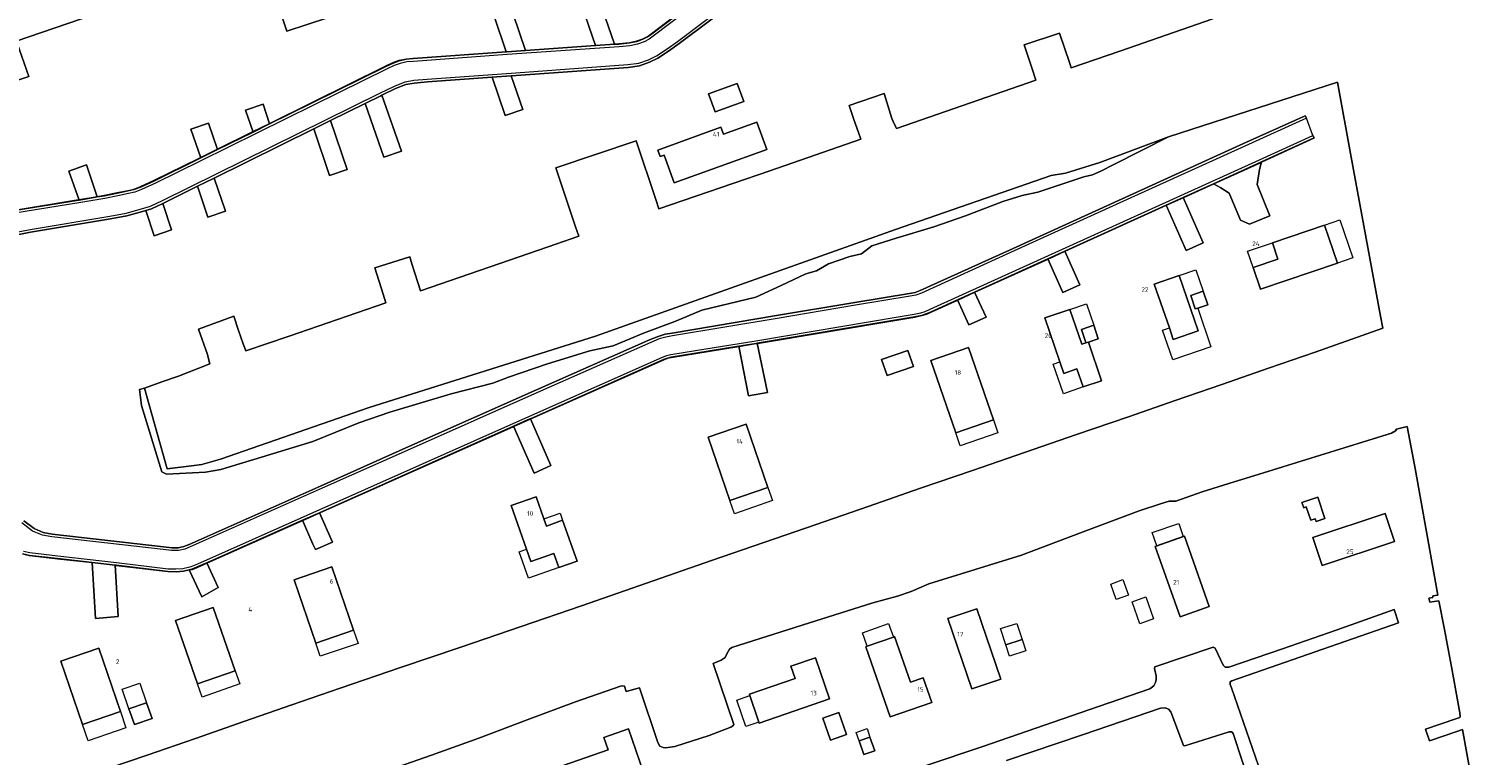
# Model space of a CAD drawing. Header units: metres. Extents: x 264570 to 266133, y 576109 to 577454.
# Tile 122 of 128: x 265599 to 265910, y 576871 to 577028. Entities that reach past the tile are written whole.
import ezdxf
from ezdxf.enums import TextEntityAlignment as Align

# ---------------------------------------------------------------- set-up
doc = ezdxf.new("R2010")
doc.units = ezdxf.units.M
for name, color, linetype, lineweight in [('B-BH-OG-BEBOUWING-G', 252, 'Continuous', 15), ('B-BH-OG-BEBOUWING-T50', 252, 'Continuous', 15), ('B-WE-OG-TOPOGRAFIE-G', 252, 'Continuous', 15), ('B-WE-VH-KANTOPSLUITING_OPSLUITBAND_10X20-G', 252, 'B-WE-VH-KANTOPSLUITING_TALUDBAND-G', 18)]:
    doc.layers.add(name, color=color, linetype=linetype, lineweight=lineweight)
doc.styles.add('NLCS-ISO-M200-T50', font='NLCS-ISO.ttf', dxfattribs={"height": 1})
doc.linetypes.add('B-WE-VH-KANTOPSLUITING_TALUDBAND-G', pattern='A,5,-2.5,[4,NLCS.shx,S=0.5,R=0,X=0,Y=0],-2.5', length=10)

msp = doc.modelspace()

# ---------------------------------------------------------------- linework, layer by layer
at = {"layer": 'B-BH-OG-BEBOUWING-G'}
for points in [[(265753.09, 577011.92), (265746.91, 577009.69), (265745.49, 577013.61), (265751.68, 577015.84), (265753.09, 577011.92)], [(265734.53, 577001.45), (265748.17, 577006.37), (265748.71, 577004.87), (265755.89, 577007.46), (265758.02, 577001.57), (265738.09, 576994.39), (265735.93, 577000.38), (265735.03, 577000.05), (265734.53, 577001.45)], [(265878.17, 576985.3), (265880.97, 576977.12), (265864.43, 576971.47), (265862.83, 576976.16), (265868.14, 576977.97), (265866.95, 576981.47), (265878.17, 576985.3)], [(265844.76, 576963.13), (265841.5, 576972.59), (265846.88, 576974.44), (265850.99, 576962.49), (265845.62, 576960.64), (265844.76, 576963.13)], [(265853.03, 576968.11), (265850.92, 576967.41), (265850.36, 576967.23), (265849.4, 576970.13), (265852.07, 576971.02), (265853.03, 576968.11)], [(265826.8, 576959.91), (265827.35, 576960.09), (265830.12, 576951.73), (265826.18, 576950.4), (265824.85, 576954.28), (265822.05, 576953.31), (265821.19, 576955.81), (265817.94, 576965.27), (265823.31, 576967.12), (265825.9, 576959.6), (265826.8, 576959.91)], [(265827.35, 576960.09), (265826.8, 576959.91), (265826.7, 576960.19), (265825.84, 576962.81), (265828.5, 576963.69), (265829.46, 576960.79), (265827.35, 576960.09)], [(265789.62, 576954.79), (265783.98, 576952.85), (265782.78, 576956.34), (265788.42, 576958.28), (265789.62, 576954.79)], [(265801.51, 576958.89), (265806.88, 576943.33), (265798.75, 576940.53), (265793.38, 576956.09), (265801.51, 576958.89)], [(265753.56, 576942.4), (265758.28, 576928.75), (265750.1, 576925.92), (265745.38, 576939.57), (265753.56, 576942.4)], [(265717.16, 576912.85), (265713.26, 576911.47), (265712.18, 576914.54), (265707.22, 576912.79), (265706.29, 576915.43), (265702.97, 576924.83), (265708.33, 576926.73), (265710.02, 576921.95), (265710.55, 576920.43), (265714.05, 576921.66), (265717.16, 576912.85)], [(265873.7, 576924.34), (265873.33, 576925.48), (265876.74, 576926.62), (265878.26, 576922.06), (265876.36, 576921.43), (265876.17, 576922), (265875.22, 576921.69), (265874.27, 576924.53), (265873.7, 576924.34)], [(265877.68, 576911.89), (265875.67, 576917.94), (265891.27, 576923.12), (265893.28, 576917.07), (265877.68, 576911.89)], [(265848.03, 576918.26), (265853.37, 576903.1), (265847.08, 576900.88), (265841.73, 576916.04), (265848.03, 576918.26)], [(265669, 576897.99), (265660.86, 576895.2), (265656.18, 576908.85), (265664.32, 576911.64), (265669, 576897.99)], [(265643.52, 576889.23), (265635.4, 576886.4), (265630.65, 576900.04), (265638.78, 576902.87), (265643.52, 576889.23)], [(265802.22, 576885.32), (265797.06, 576900.46), (265803.32, 576902.59), (265808.48, 576887.45), (265802.22, 576885.32)], [(265793.61, 576882.42), (265784.65, 576879.28), (265779.35, 576894.4), (265779.63, 576894.5), (265785.3, 576896.49), (265785.58, 576896.59), (265789.03, 576886.77), (265791.75, 576887.73), (265793.61, 576882.42)], [(265813.84, 576893.51), (265810.3, 576892.37), (265809.51, 576894.8), (265813.05, 576895.95), (265813.84, 576893.51)], [(265618.77, 576880.45), (265610.61, 576877.65), (265605.93, 576891.31), (265614.1, 576894.11), (265618.77, 576880.45)], [(265756.35, 576878.17), (265756.13, 576878.82), (265754.39, 576883.87), (265754.29, 576884.16), (265764.13, 576887.55), (265763.21, 576890.23), (265768.51, 576892.05), (265771.57, 576883.16), (265756.42, 576877.95), (265756.35, 576878.17)], [(265624.43, 576882.33), (265625.59, 576878.95), (265621.78, 576877.65), (265620.62, 576881.03), (265624.43, 576882.33)], [(265770.1, 576878.99), (265773.57, 576880.2), (265775.21, 576875.48), (265771.74, 576874.27), (265770.1, 576878.99)], [(265726.13, 576865.98), (265716.28, 576862.59), (265716.19, 576862.85), (265714.23, 576868.55), (265714.14, 576868.82), (265723.88, 576872.17), (265722.95, 576874.86), (265728.26, 576876.68), (265732.2, 576865.22), (265727, 576863.43), (265726.13, 576865.98)], [(265777.91, 576874.11), (265780.27, 576874.92), (265781.28, 576871.97), (265778.93, 576871.16), (265777.91, 576874.11)]]:
    msp.add_lwpolyline(points, close=True, dxfattribs=at)
at = {"layer": 'B-WE-OG-TOPOGRAFIE-G'}
for points in [[(265595.91, 576988.44), (265609.75, 576990.68), (265609.86, 576990.7), (265613.8, 576991.37), (265615.32, 576991.63), (265618.1, 576992.2), (265620.4, 576992.68), (265621.7, 576992.97), (265623.12, 576993.49), (265626.12, 576994.87), (265635.67, 576999.57), (265636.12, 576999.8), (265639.7, 577001.57), (265647.36, 577005.36), (265650.91, 577007.12), (265660.09, 577011.65), (265675.98, 577019.51), (265677.54, 577020.23), (265678.86, 577020.73), (265680.37, 577021.06), (265681.87, 577021.18), (265701.91, 577022.63), (265702.03, 577022.64), (265706.06, 577022.92), (265721.16, 577023.98), (265725.26, 577024.26), (265726.15, 577024.32), (265728.47, 577024.56), (265730.04, 577024.9), (265731.36, 577025.36), (265732.36, 577025.9), (265733.24, 577026.5), (265756.56, 577044.23)], [(265759.04, 577045.37), (265733.59, 577026.02), (265732.67, 577025.39), (265731.6, 577024.82), (265730.2, 577024.33), (265728.56, 577023.97), (265726.2, 577023.74), (265702.07, 577022.05), (265681.91, 577020.59), (265680.46, 577020.47), (265679.03, 577020.16), (265677.77, 577019.68), (265676.23, 577018.97), (265660.35, 577011.12), (265635.93, 576999.04), (265626.37, 576994.33), (265623.34, 576992.94), (265621.86, 576992.41), (265620.53, 576992.1), (265618.22, 576991.62), (265615.42, 576991.05), (265609.85, 576990.1), (265596.02, 576987.85)], [(265756.56, 577044.23), (265733.24, 577026.5), (265732.36, 577025.9), (265731.36, 577025.36), (265730.04, 577024.9), (265728.47, 577024.56), (265726.15, 577024.32), (265725.26, 577024.26), (265721.23, 577035.98)], [(265672.15, 577032.83), (265654.62, 577027.08), (265649.52, 577042.63)], [(265649.52, 577042.63), (265654.62, 577027.08), (265672.15, 577032.83)], [(265696.83, 577037.64), (265701.91, 577022.63), (265681.87, 577021.18), (265680.37, 577021.06), (265678.86, 577020.73), (265677.54, 577020.23), (265675.98, 577019.51), (265660.09, 577011.65), (265650.91, 577007.12), (265649.56, 577011.34), (265645.74, 577010.06), (265647.36, 577005.36), (265639.7, 577001.57), (265637.78, 577007.29), (265633.98, 577006), (265636.12, 576999.8), (265635.67, 576999.57), (265626.12, 576994.87), (265623.12, 576993.49), (265621.7, 576992.97), (265620.4, 576992.68), (265618.1, 576992.2), (265615.32, 576991.63), (265613.8, 576991.37), (265611.45, 576998.26), (265607.66, 576996.93), (265609.86, 576990.7), (265609.75, 576990.68), (265595.91, 576988.44)], [(265717.45, 577034.68), (265721.16, 577023.98), (265706.06, 577022.92), (265700.64, 577038.87)], [(265626.74, 577035.44), (265596.34, 577024.97)], [(265596.34, 577024.97), (265626.74, 577035.44)], [(265594.45, 576983.43), (265599.34, 576984.38), (265616.53, 576987.19), (265620.02, 576987.88), (265623.34, 576988.77), (265625.23, 576989.37), (265627.82, 576990.58), (265674.65, 577013.72), (265677.83, 577015.27), (265680.1, 577016.17), (265681.99, 577016.5), (265684.85, 577016.78), (265703.99, 577018.11), (265728.13, 577019.89), (265730.46, 577020.22), (265732.54, 577020.92), (265734.26, 577021.78), (265736.54, 577023.27), (265738.79, 577024.9), (265751.28, 577034.32)], [(265751.63, 577033.85), (265739.15, 577024.43), (265736.87, 577022.78), (265734.55, 577021.27), (265732.76, 577020.38), (265730.59, 577019.65), (265728.19, 577019.3), (265704.03, 577017.52), (265702.97, 577017.45), (265698.87, 577017.17), (265684.91, 577016.19), (265682.07, 577015.91), (265680.26, 577015.6), (265678.07, 577014.73), (265675.07, 577013.27), (265674.91, 577013.19), (265671.48, 577011.49), (265664.03, 577007.82), (265660.43, 577006.03), (265638.99, 576995.44), (265635.39, 576993.66), (265628.07, 576990.05), (265627.94, 576989.98), (265625.45, 576988.82), (265625.45, 576988.82), (265624.23, 576988.43), (265623.51, 576988.2), (265620.15, 576987.3), (265616.64, 576986.61), (265599.44, 576983.8), (265594.64, 576982.86)], [(265594.64, 576982.86), (265599.44, 576983.8), (265616.64, 576986.61), (265620.15, 576987.3), (265623.51, 576988.2), (265624.23, 576988.43), (265626.02, 576983.01), (265629.81, 576984.3), (265627.94, 576989.98), (265628.07, 576990.05), (265635.39, 576993.66), (265637.62, 576986.98), (265641.42, 576988.28), (265638.99, 576995.44), (265660.43, 577006.03), (265663.85, 576995.96), (265667.64, 576997.27), (265664.03, 577007.82), (265671.48, 577011.49), (265675.51, 576999.95), (265679.31, 577001.22), (265675.07, 577013.27), (265678.07, 577014.73), (265680.26, 577015.6), (265682.07, 577015.91), (265684.91, 577016.19), (265698.87, 577017.17), (265701.7, 577008.9), (265705.47, 577010.23), (265702.97, 577017.45), (265704.03, 577017.52), (265728.19, 577019.3), (265730.59, 577019.65), (265732.76, 577020.38), (265734.55, 577021.27), (265736.87, 577022.78), (265739.15, 577024.43), (265751.63, 577033.85)], [(265612.93, 576867.08), (265624.58, 576871.05), (265634.96, 576874.65), (265645.35, 576878.26), (265655.74, 576881.86), (265666.13, 576885.46), (265679.12, 576889.91), (265692.11, 576894.35), (265705.11, 576898.79), (265718.1, 576903.24), (265732.12, 576908.13), (265746.14, 576913.02), (265757.39, 576916.91), (265768.65, 576920.79), (265779.9, 576924.67), (265791.16, 576928.56), (265802.35, 576932.42), (265813.55, 576936.27), (265824.75, 576940.13), (265835.95, 576943.99), (265846.01, 576947.47), (265856.06, 576950.95), (265866.12, 576954.43), (265876.18, 576957.91), (265890.75, 576963.07), (265890.27, 576965.63), (265883.96, 576999.91), (265880.97, 577016.13), (265844.58, 577004.3), (265829.8, 576998.8), (265822.42, 576996.48), (265819.33, 576996), (265785.8, 576984.31), (265721.15, 576961.33), (265672.4, 576945.98), (265640.31, 576934.85), (265636.31, 576933.69), (265634.06, 576933.4), (265628.84, 576932.73), (265626.62, 576940.66), (265623.96, 576950.17), (265627.7, 576951.48), (265631.27, 576952.74), (265638.08, 576955.38), (265637.64, 576957.02), (265637.55, 576957.38), (265635.57, 576962.85), (265643.25, 576965.63), (265644.2, 576962.6), (265645.22, 576959.72), (265645.78, 576958.16), (265655.14, 576961.38), (265675.97, 576968.56), (265675.39, 576970.39), (265673.58, 576976.08), (265681.14, 576978.48), (265681.54, 576976.98), (265682.84, 576972.94), (265683.42, 576971.13), (265710.97, 576980.64), (265717.51, 576982.88), (265716.83, 576984.9), (265712.57, 576997.63), (265729.91, 577003.44), (265734.14, 576990.8), (265734.81, 576988.8), (265758.66, 576996.97), (265778.28, 577003.8), (265777.78, 577005.26), (265776.82, 577008.04), (265775.78, 577011.06), (265783.29, 577013.65), (265784.98, 577008.3), (265785.28, 577007.63), (265785.81, 577006.42), (265785.95, 577006.1), (265816.02, 577016.53), (265815.8, 577017.18), (265815.42, 577018.32), (265813.46, 577024.15), (265821.08, 577026.7), (265823.29, 577020.14), (265823.61, 577019.16), (265834.08, 577022.8), (265854.16, 577029.78)], [(265854.16, 577029.78), (265834.08, 577022.8), (265823.61, 577019.16), (265823.29, 577020.14), (265821.08, 577026.7), (265813.46, 577024.15), (265815.42, 577018.32), (265815.8, 577017.18), (265816.02, 577016.53), (265785.95, 577006.1), (265785.81, 577006.42), (265785.28, 577007.63), (265784.98, 577008.3), (265783.29, 577013.65), (265775.78, 577011.06), (265776.82, 577008.04), (265777.78, 577005.26), (265778.28, 577003.8), (265758.66, 576996.97), (265734.81, 576988.8), (265734.14, 576990.8), (265729.91, 577003.44), (265712.57, 576997.63), (265716.83, 576984.9), (265717.51, 576982.88), (265710.97, 576980.64), (265683.42, 576971.13), (265682.84, 576972.94), (265681.54, 576976.98), (265681.14, 576978.48), (265673.58, 576976.08), (265675.39, 576970.39), (265675.97, 576968.56), (265655.14, 576961.38), (265645.78, 576958.16), (265645.22, 576959.72), (265644.2, 576962.6), (265643.25, 576965.63), (265635.57, 576962.85), (265637.55, 576957.38), (265637.64, 576957.02), (265638.08, 576955.38), (265631.27, 576952.74), (265631.27, 576952.74), (265627.7, 576951.48), (265623.96, 576950.17), (265622.86, 576949.84), (265623.34, 576946.43), (265627.68, 576932.08), (265628.73, 576931.62), (265637.08, 576932.04), (265640.38, 576932.58), (265649.15, 576935.26), (265660.2, 576938.68), (265670.18, 576942.7), (265676.86, 576944.97), (265690.05, 576948.92), (265699.02, 576951.19), (265702.37, 576952.51), (265710.82, 576955.39), (265719.89, 576958.16), (265724.93, 576959.3), (265728.4, 576960.7), (265731.45, 576962.01), (265738.22, 576964.51), (265740.82, 576965.58), (265744.06, 576966.95), (265755.64, 576969.79), (265761.15, 576972.28), (265766.47, 576974.76), (265768.75, 576975.47), (265771.36, 576976.93), (265775.94, 576978.52), (265778.43, 576979.08), (265780.69, 576980.85), (265785.93, 576982.45), (265793.99, 576984.94), (265800.86, 576987.31), (265808.91, 576990.36), (265813.05, 576991.69), (265816.44, 576992.38), (265826.31, 576995.71), (265828.22, 576996.12), (265830.03, 576996.94), (265832.78, 576998.34), (265844.58, 577004.3), (265880.97, 577016.13), (265883.96, 576999.91), (265890.27, 576965.63), (265890.75, 576963.07), (265876.18, 576957.91), (265866.12, 576954.43), (265856.06, 576950.95), (265846.01, 576947.47), (265835.95, 576943.99), (265824.75, 576940.13), (265813.55, 576936.27), (265802.35, 576932.42), (265791.16, 576928.56), (265779.9, 576924.67), (265768.65, 576920.79), (265757.39, 576916.91), (265746.14, 576913.02), (265732.12, 576908.13), (265718.1, 576903.24), (265705.11, 576898.79), (265692.11, 576894.35), (265679.12, 576889.91), (265666.13, 576885.46), (265655.74, 576881.86), (265645.35, 576878.26), (265634.96, 576874.65), (265624.58, 576871.05), (265612.93, 576867.08)], [(265596.51, 577024.48), (265599.08, 577017.29), (265591.38, 577014.81)], [(265591.38, 577014.81), (265599.08, 577017.29), (265596.51, 577024.48)], [(265597.94, 576921.52), (265600.17, 576919.87), (265602.16, 576919.05), (265604.1, 576918.69), (265628.08, 576915.92), (265629.85, 576915.71), (265631.24, 576915.72), (265632.45, 576916.02), (265633.61, 576916.47), (265662.04, 576929.12), (265680.93, 576937.55), (265708.39, 576949.76), (265732.8, 576960.57), (265734.63, 576961.31), (265736.13, 576961.75), (265737.62, 576961.99), (265760.15, 576965.78), (265776.6, 576968.52), (265789.22, 576970.63), (265789.98, 576970.76), (265791.11, 576971.19), (265810.3, 576979.92), (265835.4, 576991.35), (265860.76, 577002.88), (265874.04, 577008.85), (265874.29, 577008.31), (265861.01, 577002.34), (265835.64, 576990.81), (265810.55, 576979.38), (265791.34, 576970.65), (265790.14, 576970.19), (265789.32, 576970.04), (265776.7, 576967.94), (265760.25, 576965.19), (265737.72, 576961.4), (265736.26, 576961.17), (265734.82, 576960.75), (265733.03, 576960.02), (265708.63, 576949.22), (265681.17, 576937.01), (265662.28, 576928.58), (265633.84, 576915.93), (265632.63, 576915.45), (265631.31, 576915.13), (265629.82, 576915.12), (265628.01, 576915.34), (265604.01, 576918.11), (265601.99, 576918.48), (265599.87, 576919.35), (265597.54, 576921.08)], [(265597.72, 576914.43), (265599.16, 576914.11), (265605.25, 576913.41), (265612.69, 576912.56), (265613.39, 576900.49), (265618.29, 576900.91), (265617.67, 576912), (265617.9, 576911.97), (265628.99, 576910.64), (265630.76, 576910.58), (265632.35, 576910.71), (265633.62, 576910.99), (265636.34, 576905.17), (265639.81, 576907.2), (265637.43, 576912.51), (265657.99, 576921.67), (265660.25, 576916.55), (265660.79, 576915.35), (265660.81, 576915.36), (265664.5, 576916.97), (265661.65, 576923.3), (265703.44, 576941.92), (265707.93, 576931.83), (265711.52, 576933.48), (265707.11, 576943.56), (265735.76, 576956.3), (265736.64, 576956.63), (265737.44, 576956.8), (265742.77, 576957.66), (265752.01, 576959.18), (265754.13, 576948.52), (265758.16, 576949.22), (265755.99, 576959.83), (265786.46, 576964.93), (265789.9, 576965.5), (265791.35, 576965.8), (265792.4, 576966.14), (265793.47, 576966.6), (265799.09, 576969.16), (265801.54, 576963.76), (265805.27, 576965.45), (265802.75, 576970.82), (265818.55, 576978), (265821.82, 576970.78), (265825.48, 576972.42), (265822.22, 576979.66), (265844.07, 576989.58), (265848.35, 576979.79), (265852.06, 576981.44), (265847.76, 576991.26), (265854.25, 576994.21), (265855.88, 576993.36), (265857.65, 576992.2), (265860.08, 576986.38), (265862.01, 576985.5), (265866.39, 576987.32), (265863.65, 576994.01), (265864.16, 576997.25), (265864.64, 576998.93), (265875.95, 577004.1), (265875.71, 577004.64), (265874.29, 577008.31), (265874.04, 577008.85), (265860.76, 577002.88), (265835.4, 576991.35), (265810.3, 576979.92), (265791.11, 576971.19), (265789.98, 576970.76), (265789.22, 576970.63), (265776.6, 576968.52), (265760.15, 576965.78), (265737.62, 576961.99), (265736.13, 576961.75), (265734.63, 576961.31), (265732.8, 576960.57), (265708.39, 576949.76), (265680.93, 576937.55), (265662.04, 576929.12), (265633.61, 576916.47), (265632.45, 576916.02), (265631.24, 576915.72), (265629.85, 576915.71), (265628.08, 576915.92), (265604.1, 576918.69), (265602.16, 576919.05), (265600.17, 576919.87), (265597.94, 576921.52)], [(265597.91, 576914.99), (265599.26, 576914.7), (265605.32, 576914), (265617.97, 576912.56), (265629.04, 576911.23), (265630.75, 576911.17), (265632.26, 576911.3), (265634, 576911.68), (265635.47, 576912.29), (265706.74, 576944.04), (265735.54, 576956.85), (265736.47, 576957.19), (265737.33, 576957.39), (265742.67, 576958.25), (265755.66, 576960.38), (265786.36, 576965.51), (265789.79, 576966.08), (265791.2, 576966.37), (265792.19, 576966.69), (265793.23, 576967.14), (265864.2, 576999.38), (265875.71, 577004.64), (265875.95, 577004.1), (265864.64, 576998.93), (265864.45, 576998.84), (265854.25, 576994.21), (265847.76, 576991.26), (265844.07, 576989.58), (265822.22, 576979.66), (265818.55, 576978), (265802.75, 576970.82), (265799.09, 576969.16), (265793.47, 576966.6), (265792.4, 576966.14), (265791.35, 576965.8), (265789.9, 576965.5), (265786.46, 576964.93), (265755.99, 576959.83), (265755.75, 576959.79), (265752.01, 576959.18), (265742.77, 576957.66), (265737.44, 576956.8), (265736.64, 576956.63), (265735.76, 576956.3), (265707.11, 576943.56), (265706.98, 576943.5), (265703.44, 576941.92), (265661.65, 576923.3), (265657.99, 576921.67), (265637.43, 576912.51), (265635.71, 576911.74), (265634.18, 576911.12), (265633.62, 576910.99), (265632.35, 576910.71), (265630.76, 576910.58), (265628.99, 576910.64), (265617.9, 576911.97), (265617.67, 576912), (265612.69, 576912.56), (265605.25, 576913.41), (265599.16, 576914.11), (265597.72, 576914.43)], [(265909.78, 576866.21), (265907.95, 576876.57), (265906.92, 576876.22), (265900.79, 576874.15), (265899.97, 576876.66), (265906.45, 576878.84), (265907.34, 576879.14), (265907.42, 576879.39), (265907.32, 576880.18), (265905.55, 576890.09), (265904.03, 576898.11), (265902.85, 576904.3), (265902.35, 576904.22), (265901.83, 576904.14), (265900.87, 576903.98), (265900.65, 576904.87), (265901.54, 576905.05), (265901.51, 576905.35), (265901.61, 576905.37), (265902.01, 576905.44), (265902.59, 576905.55), (265900.16, 576919.2), (265897.73, 576932.85), (265896.01, 576941.9), (265893.71, 576941.28), (265893.46, 576940.92), (265892.61, 576940.45), (265882.41, 576937.3), (265872.21, 576934.14), (265862.01, 576930.99), (265858.74, 576929.97), (265851.82, 576927.83), (265846.15, 576925.81), (265844.71, 576925.82), (265843.1, 576925.27), (265838.29, 576923.72), (265825.59, 576918.93), (265812.88, 576914.14), (265802.9, 576911.06), (265792.92, 576907.97), (265789.11, 576906.34), (265786.23, 576905.31), (265780.87, 576903.89), (265765.67, 576899.07), (265750.48, 576894.25), (265749.97, 576893.85), (265749.44, 576892.85), (265749.07, 576892.12), (265748.24, 576891.54), (265746.5, 576890.8), (265750.96, 576877.68), (265750.7, 576877.36), (265750.31, 576877.05), (265745.59, 576875.25), (265738.26, 576872.92), (265736.3, 576872.58), (265735.72, 576872.66), (265735.02, 576872.97), (265734.56, 576873.74), (265730.6, 576885.58), (265727.76, 576884.77), (265727.4, 576885.89), (265727.02, 576886.01), (265726.5, 576885.94), (265716.79, 576882.53), (265706.41, 576878.62), (265696.02, 576874.72), (265685.79, 576871.07), (265675.56, 576867.42)], [(265675.56, 576867.42), (265685.79, 576871.07), (265696.02, 576874.72), (265706.41, 576878.62), (265716.79, 576882.53), (265726.5, 576885.94), (265727.02, 576886.01), (265727.4, 576885.89), (265727.76, 576884.77), (265730.6, 576885.58), (265734.56, 576873.74), (265735.02, 576872.97), (265735.72, 576872.66), (265736.3, 576872.58), (265738.26, 576872.92), (265745.59, 576875.25), (265750.31, 576877.05), (265750.7, 576877.36), (265750.96, 576877.68), (265746.5, 576890.8), (265748.24, 576891.54), (265749.07, 576892.12), (265749.44, 576892.85), (265749.97, 576893.85), (265750.48, 576894.25), (265765.67, 576899.07), (265780.87, 576903.89), (265786.23, 576905.31), (265789.11, 576906.34), (265792.92, 576907.97), (265802.9, 576911.06), (265812.88, 576914.14), (265825.59, 576918.93), (265838.29, 576923.72), (265843.1, 576925.27), (265844.71, 576925.82), (265846.15, 576925.81), (265851.82, 576927.83), (265858.74, 576929.97), (265862.01, 576930.99), (265872.21, 576934.14), (265882.41, 576937.3), (265892.61, 576940.45), (265893.46, 576940.92), (265893.71, 576941.28), (265896.01, 576941.9), (265897.73, 576932.85), (265900.16, 576919.2), (265902.59, 576905.55), (265902.01, 576905.44), (265901.61, 576905.37), (265901.51, 576905.35), (265901.54, 576905.05), (265900.65, 576904.87), (265900.87, 576903.98), (265901.83, 576904.14), (265902.35, 576904.22), (265902.85, 576904.3), (265904.03, 576898.11), (265905.55, 576890.09), (265907.32, 576880.18), (265907.42, 576879.39), (265907.34, 576879.14), (265906.45, 576878.84), (265899.97, 576876.66), (265900.79, 576874.15), (265906.92, 576876.22), (265907.95, 576876.57), (265909.78, 576866.21)], [(265792.37, 576868.84), (265804.57, 576872.93), (265815.98, 576876.87), (265827.39, 576880.81), (265840.56, 576885.31), (265841.44, 576885.95), (265841.79, 576886.68), (265841.93, 576887.31), (265841.92, 576888.16), (265841.53, 576889.73), (265841.64, 576890.05), (265854.22, 576894.32), (265854.61, 576894.13), (265856.36, 576890.46), (265856.76, 576890.03), (265857.55, 576889.97), (265869.14, 576893.99), (265880.72, 576898), (265893.18, 576902.41), (265894.16, 576899.58), (265876.19, 576893.32), (265858.22, 576887.05), (265857.9, 576886.85), (265857.87, 576886.3), (265858.13, 576885.58), (265862.66, 576872.5), (265867.18, 576859.43)], [(265867.18, 576859.43), (265862.66, 576872.5), (265858.13, 576885.58), (265857.87, 576886.3), (265857.9, 576886.85), (265858.22, 576887.05), (265876.19, 576893.32), (265894.16, 576899.58), (265893.18, 576902.41), (265880.72, 576898), (265869.14, 576893.99), (265857.55, 576889.97), (265856.76, 576890.03), (265856.36, 576890.46), (265854.61, 576894.13), (265854.22, 576894.32), (265841.64, 576890.05), (265841.53, 576889.73), (265841.92, 576888.16), (265841.93, 576887.31), (265841.79, 576886.68), (265841.44, 576885.95), (265840.56, 576885.31), (265827.39, 576880.81), (265815.98, 576876.87), (265804.57, 576872.93), (265792.37, 576868.84)], [(265864.22, 576858.46), (265858.54, 576875.72), (265858.22, 576876.06), (265857.63, 576876.05), (265848.1, 576873.07), (265847.82, 576873.1), (265845.1, 576880.4), (265844.58, 576880.94), (265843.95, 576881.21), (265842.85, 576881.14), (265826.27, 576875.51), (265809.69, 576869.87)], [(265809.69, 576869.87), (265826.27, 576875.51), (265842.85, 576881.14), (265843.95, 576881.21), (265844.58, 576880.94), (265845.1, 576880.4), (265847.82, 576873.1), (265848.1, 576873.07), (265857.63, 576876.05), (265858.22, 576876.06), (265858.54, 576875.72), (265864.22, 576858.46)]]:
    msp.add_lwpolyline(points, dxfattribs=at)
for points in [[(265702.03, 577022.64), (265701.91, 577022.63), (265696.83, 577037.64), (265700.64, 577038.87), (265706.06, 577022.92), (265702.03, 577022.64)], [(265725.26, 577024.26), (265721.16, 577023.98), (265717.45, 577034.68), (265721.23, 577035.98), (265725.26, 577024.26)], [(265698.87, 577017.17), (265702.97, 577017.45), (265705.47, 577010.23), (265701.7, 577008.9), (265698.87, 577017.17)], [(265751.68, 577015.84), (265745.49, 577013.61), (265746.91, 577009.69), (265753.09, 577011.92), (265751.68, 577015.84)], [(265674.91, 577013.19), (265675.07, 577013.27), (265679.31, 577001.22), (265675.51, 576999.95), (265671.48, 577011.49), (265674.91, 577013.19)], [(265650.91, 577007.12), (265647.36, 577005.36), (265645.74, 577010.06), (265649.56, 577011.34), (265650.91, 577007.12)], [(265639.7, 577001.57), (265636.12, 576999.8), (265633.98, 577006), (265637.78, 577007.29), (265639.7, 577001.57)], [(265660.43, 577006.03), (265664.03, 577007.82), (265667.64, 576997.27), (265663.85, 576995.96), (265660.43, 577006.03)], [(265734.53, 577001.45), (265735.03, 577000.05), (265735.93, 577000.38), (265738.09, 576994.39), (265758.02, 577001.57), (265755.89, 577007.46), (265748.71, 577004.87), (265748.17, 577006.37), (265734.53, 577001.45)], [(265628.84, 576932.73), (265634.06, 576933.4), (265636.31, 576933.69), (265640.31, 576934.85), (265672.4, 576945.98), (265721.15, 576961.33), (265785.8, 576984.31), (265819.33, 576996), (265822.42, 576996.48), (265829.8, 576998.8), (265844.58, 577004.3), (265832.78, 576998.34), (265830.03, 576996.94), (265828.22, 576996.12), (265826.31, 576995.71), (265816.44, 576992.38), (265813.05, 576991.69), (265808.91, 576990.36), (265800.86, 576987.31), (265793.99, 576984.94), (265785.93, 576982.45), (265780.69, 576980.85), (265778.43, 576979.08), (265775.94, 576978.52), (265771.36, 576976.93), (265768.75, 576975.47), (265766.47, 576974.76), (265761.15, 576972.28), (265755.64, 576969.79), (265744.06, 576966.95), (265740.82, 576965.58), (265738.22, 576964.51), (265731.45, 576962.01), (265728.4, 576960.7), (265724.93, 576959.3), (265719.89, 576958.16), (265710.82, 576955.39), (265702.37, 576952.51), (265699.02, 576951.19), (265690.05, 576948.92), (265676.86, 576944.97), (265670.18, 576942.7), (265660.2, 576938.68), (265649.15, 576935.26), (265640.38, 576932.58), (265637.08, 576932.04), (265628.73, 576931.62), (265627.68, 576932.08), (265623.34, 576946.43), (265622.86, 576949.84), (265623.96, 576950.17), (265626.62, 576940.66), (265628.84, 576932.73)], [(265613.8, 576991.37), (265609.86, 576990.7), (265607.66, 576996.93), (265611.45, 576998.26), (265613.8, 576991.37)], [(265864.45, 576998.84), (265864.64, 576998.93), (265864.16, 576997.25), (265863.65, 576994.01), (265866.39, 576987.32), (265862.01, 576985.5), (265860.08, 576986.38), (265857.65, 576992.2), (265855.88, 576993.36), (265854.25, 576994.21), (265864.45, 576998.84)], [(265635.39, 576993.66), (265638.99, 576995.44), (265641.42, 576988.28), (265637.62, 576986.98), (265635.39, 576993.66)], [(265844.07, 576989.58), (265847.76, 576991.26), (265852.06, 576981.44), (265848.35, 576979.79), (265844.07, 576989.58)], [(265625.45, 576988.82), (265627.94, 576989.98), (265629.81, 576984.3), (265626.02, 576983.01), (265624.23, 576988.43), (265625.45, 576988.82)], [(265880.97, 576977.12), (265878.17, 576985.3), (265866.95, 576981.47), (265868.14, 576977.97), (265862.83, 576976.16), (265864.43, 576971.47), (265880.97, 576977.12)], [(265880.97, 576977.12), (265878.17, 576985.3), (265881.48, 576986.43), (265884.27, 576978.24), (265880.97, 576977.12)], [(265818.55, 576978), (265822.22, 576979.66), (265825.48, 576972.42), (265821.82, 576970.78), (265818.55, 576978)], [(265868.14, 576977.97), (265862.83, 576976.16), (265861.63, 576979.66), (265866.95, 576981.47), (265868.14, 576977.97)], [(265849.4, 576970.13), (265850.36, 576967.23), (265850.92, 576967.41), (265853.68, 576959.05), (265845.51, 576956.24), (265843.31, 576962.63), (265844.76, 576963.13), (265845.62, 576960.64), (265850.99, 576962.49), (265846.88, 576974.44), (265850.46, 576975.68), (265852.07, 576971.02), (265849.4, 576970.13)], [(265850.99, 576962.49), (265846.88, 576974.44), (265841.5, 576972.59), (265844.76, 576963.13), (265845.62, 576960.64), (265850.99, 576962.49)], [(265799.09, 576969.16), (265802.75, 576970.82), (265805.27, 576965.45), (265801.54, 576963.76), (265799.09, 576969.16)], [(265849.4, 576970.13), (265850.36, 576967.23), (265850.92, 576967.41), (265853.03, 576968.11), (265852.07, 576971.02), (265849.4, 576970.13)], [(265825.9, 576959.6), (265823.31, 576967.12), (265817.94, 576965.27), (265821.19, 576955.81), (265822.05, 576953.31), (265824.85, 576954.28), (265826.18, 576950.4), (265830.12, 576951.73), (265827.35, 576960.09), (265829.46, 576960.79), (265828.5, 576963.69), (265825.84, 576962.81), (265826.7, 576960.19), (265826.8, 576959.91), (265825.9, 576959.6)], [(265823.31, 576967.12), (265826.9, 576968.35), (265828.5, 576963.69), (265825.84, 576962.81), (265826.7, 576960.19), (265826.8, 576959.91), (265825.9, 576959.6), (265823.31, 576967.12)], [(265755.75, 576959.79), (265755.99, 576959.83), (265758.16, 576949.22), (265754.13, 576948.52), (265752.01, 576959.18), (265755.75, 576959.79)], [(265783.98, 576952.85), (265789.62, 576954.79), (265788.42, 576958.28), (265782.78, 576956.34), (265783.98, 576952.85)], [(265793.38, 576956.09), (265798.75, 576940.53), (265806.88, 576943.33), (265801.51, 576958.89), (265793.38, 576956.09)], [(265822.05, 576953.31), (265824.85, 576954.28), (265826.18, 576950.4), (265821.95, 576948.92), (265819.74, 576955.31), (265821.19, 576955.81), (265822.05, 576953.31)], [(265706.98, 576943.5), (265707.11, 576943.56), (265711.52, 576933.48), (265707.93, 576931.83), (265703.44, 576941.92), (265706.98, 576943.5)], [(265750.1, 576925.92), (265758.28, 576928.75), (265753.56, 576942.4), (265745.38, 576939.57), (265750.1, 576925.92)], [(265798.75, 576940.53), (265806.88, 576943.33), (265807.84, 576940.53), (265799.71, 576937.72), (265798.75, 576940.53)], [(265710.55, 576920.43), (265710.02, 576921.95), (265708.33, 576926.73), (265702.97, 576924.83), (265706.29, 576915.43), (265707.22, 576912.79), (265712.18, 576914.54), (265713.26, 576911.47), (265717.16, 576912.85), (265714.05, 576921.66), (265710.55, 576920.43)], [(265750.1, 576925.92), (265758.28, 576928.75), (265759.27, 576925.91), (265751.08, 576923.08), (265750.1, 576925.92)], [(265873.33, 576925.48), (265873.7, 576924.34), (265874.27, 576924.53), (265875.22, 576921.69), (265876.17, 576922), (265876.36, 576921.43), (265878.26, 576922.06), (265876.74, 576926.62), (265873.33, 576925.48)], [(265660.81, 576915.36), (265660.79, 576915.35), (265660.25, 576916.55), (265657.99, 576921.67), (265661.65, 576923.3), (265664.5, 576916.97), (265660.81, 576915.36)], [(265713.51, 576923.18), (265714.05, 576921.66), (265710.55, 576920.43), (265710.02, 576921.95), (265713.51, 576923.18)], [(265875.67, 576917.94), (265877.68, 576911.89), (265893.28, 576917.07), (265891.27, 576923.12), (265875.67, 576917.94)], [(265846.77, 576920.97), (265847.76, 576918.17), (265842.1, 576916.17), (265841.09, 576919.02), (265846.77, 576920.97)], [(265853.37, 576903.1), (265848.03, 576918.26), (265841.73, 576916.04), (265847.08, 576900.88), (265853.37, 576903.1)], [(265704.7, 576914.86), (265706.29, 576915.43), (265707.22, 576912.79), (265712.18, 576914.54), (265713.26, 576911.47), (265706.72, 576909.16), (265704.7, 576914.86)], [(265612.69, 576912.56), (265617.67, 576912), (265618.29, 576900.91), (265613.39, 576900.49), (265612.69, 576912.56)], [(265634.18, 576911.12), (265635.71, 576911.74), (265637.43, 576912.51), (265639.81, 576907.2), (265636.34, 576905.17), (265633.62, 576910.99), (265634.18, 576911.12)], [(265660.86, 576895.2), (265669, 576897.99), (265664.32, 576911.64), (265656.18, 576908.85), (265660.86, 576895.2)], [(265835.96, 576905.52), (265833.31, 576904.58), (265832.12, 576907.93), (265834.77, 576908.87), (265835.96, 576905.52)], [(265836.72, 576904.08), (265839.67, 576905.14), (265841.36, 576900.41), (265838.4, 576899.36), (265836.72, 576904.08)], [(265630.65, 576900.04), (265635.4, 576886.4), (265643.52, 576889.23), (265638.78, 576902.87), (265630.65, 576900.04)], [(265797.06, 576900.46), (265802.22, 576885.32), (265808.48, 576887.45), (265803.32, 576902.59), (265797.06, 576900.46)], [(265660.86, 576895.2), (265669, 576897.99), (265669.98, 576895.14), (265661.84, 576892.34), (265660.86, 576895.2)], [(265778.62, 576897.4), (265784.28, 576899.39), (265785.3, 576896.49), (265779.63, 576894.5), (265778.62, 576897.4)], [(265813.05, 576895.95), (265809.51, 576894.8), (265808.38, 576898.31), (265811.92, 576899.45), (265813.05, 576895.95)], [(265785.58, 576896.59), (265785.3, 576896.49), (265779.63, 576894.5), (265779.35, 576894.4), (265784.65, 576879.28), (265793.61, 576882.42), (265791.75, 576887.73), (265789.03, 576886.77), (265785.58, 576896.59)], [(265810.3, 576892.37), (265809.51, 576894.8), (265813.05, 576895.95), (265813.84, 576893.51), (265810.3, 576892.37)], [(265610.61, 576877.65), (265618.77, 576880.45), (265614.1, 576894.11), (265605.93, 576891.31), (265610.61, 576877.65)], [(265756.13, 576878.82), (265756.35, 576878.17), (265756.42, 576877.95), (265771.57, 576883.16), (265768.51, 576892.05), (265763.21, 576890.23), (265764.13, 576887.55), (265754.29, 576884.16), (265754.39, 576883.87), (265756.13, 576878.82)], [(265635.4, 576886.4), (265643.52, 576889.23), (265644.52, 576886.39), (265636.39, 576883.56), (265635.4, 576886.4)], [(265624.43, 576882.33), (265620.62, 576881.03), (265619.17, 576885.27), (265622.98, 576886.57), (265624.43, 576882.33)], [(265625.59, 576878.95), (265624.43, 576882.33), (265620.62, 576881.03), (265621.78, 576877.65), (265625.59, 576878.95)], [(265753.53, 576877.2), (265751.57, 576882.9), (265754.39, 576883.87), (265756.35, 576878.17), (265753.53, 576877.2)], [(265610.61, 576877.65), (265618.77, 576880.45), (265619.98, 576876.94), (265611.81, 576874.14), (265610.61, 576877.65)], [(265773.57, 576880.2), (265770.1, 576878.99), (265771.74, 576874.27), (265775.21, 576875.48), (265773.57, 576880.2)], [(265716.28, 576862.59), (265726.13, 576865.98), (265727, 576863.43), (265732.2, 576865.22), (265728.26, 576876.68), (265722.95, 576874.86), (265723.88, 576872.17), (265714.14, 576868.82), (265714.23, 576868.55), (265716.19, 576862.85), (265716.28, 576862.59)], [(265777.91, 576874.11), (265777.28, 576875.95), (265779.63, 576876.77), (265780.27, 576874.92), (265777.91, 576874.11)], [(265780.27, 576874.92), (265777.91, 576874.11), (265778.93, 576871.16), (265781.28, 576871.97), (265780.27, 576874.92)]]:
    msp.add_lwpolyline(points, close=True, dxfattribs=at)
at = {"layer": 'B-WE-VH-KANTOPSLUITING_OPSLUITBAND_10X20-G'}
for points in [[(265595.89, 576988.53), (265609.73, 576990.78), (265609.84, 576990.8), (265613.78, 576991.47), (265615.3, 576991.73), (265618.08, 576992.3), (265620.38, 576992.77), (265621.67, 576993.07), (265623.08, 576993.58), (265626.08, 576994.96), (265635.62, 576999.66), (265636.07, 576999.89), (265639.66, 577001.66), (265647.31, 577005.45), (265650.87, 577007.21), (265660.04, 577011.74), (265675.93, 577019.6), (265677.5, 577020.32), (265678.83, 577020.82), (265680.36, 577021.16), (265681.86, 577021.28), (265701.9, 577022.73), (265702.02, 577022.74), (265706.06, 577023.02), (265721.15, 577024.08), (265725.25, 577024.36), (265726.14, 577024.42), (265728.45, 577024.65), (265730.02, 577025), (265731.32, 577025.45), (265732.31, 577025.98), (265733.19, 577026.58), (265756.5, 577044.31)], [(265875.99, 577004.01), (265864.68, 576998.84), (265864.49, 576998.75), (265854.29, 576994.12), (265847.8, 576991.17), (265844.11, 576989.49), (265822.27, 576979.57), (265818.6, 576977.9), (265802.79, 576970.73), (265799.13, 576969.06), (265793.51, 576966.51), (265792.43, 576966.05), (265791.38, 576965.7), (265789.92, 576965.4), (265786.47, 576964.83), (265756.01, 576959.73), (265755.77, 576959.69), (265752.02, 576959.08), (265742.78, 576957.56), (265737.45, 576956.71), (265736.67, 576956.53), (265735.8, 576956.21), (265707.15, 576943.47), (265707.02, 576943.41), (265703.48, 576941.83), (265661.69, 576923.21), (265658.03, 576921.58), (265637.47, 576912.42), (265635.75, 576911.65), (265634.21, 576911.02), (265633.64, 576910.9), (265632.36, 576910.61), (265630.76, 576910.48), (265628.99, 576910.54), (265617.89, 576911.87), (265617.65, 576911.9), (265612.68, 576912.47), (265605.24, 576913.31), (265599.15, 576914.02), (265597.69, 576914.33)]]:
    msp.add_lwpolyline(points, dxfattribs=at)

# ---------------------------------------------------------------- texts
at = {"layer": 'B-BH-OG-BEBOUWING-T50', "style": 'NLCS-ISO-M200-T50'}
for s, p in [('41', (265747.13, 577004.88)), ('24', (265863.41, 576981.27)), ('22', (265839.51, 576971.41)), ('20', (265818.68, 576961.47)), ('18', (265799.21, 576953.52)), ('14', (265752.21, 576938.67)), ('10', (265707.06, 576923.13)), ('25', (265883.66, 576914.88)), ('6', (265664.31, 576908.53)), ('21', (265846.23, 576908.28)), ('4', (265646.76, 576902.43)), ('17', (265799.73, 576897.12)), ('2', (265618.17, 576891.18)), ('15', (265791.13, 576885.19)), ('13', (265768.14, 576884.41))]:
    msp.add_text(s, height=1, dxfattribs=at).set_placement(p, align=Align.MIDDLE)

doc.saveas('drawing.dxf')
